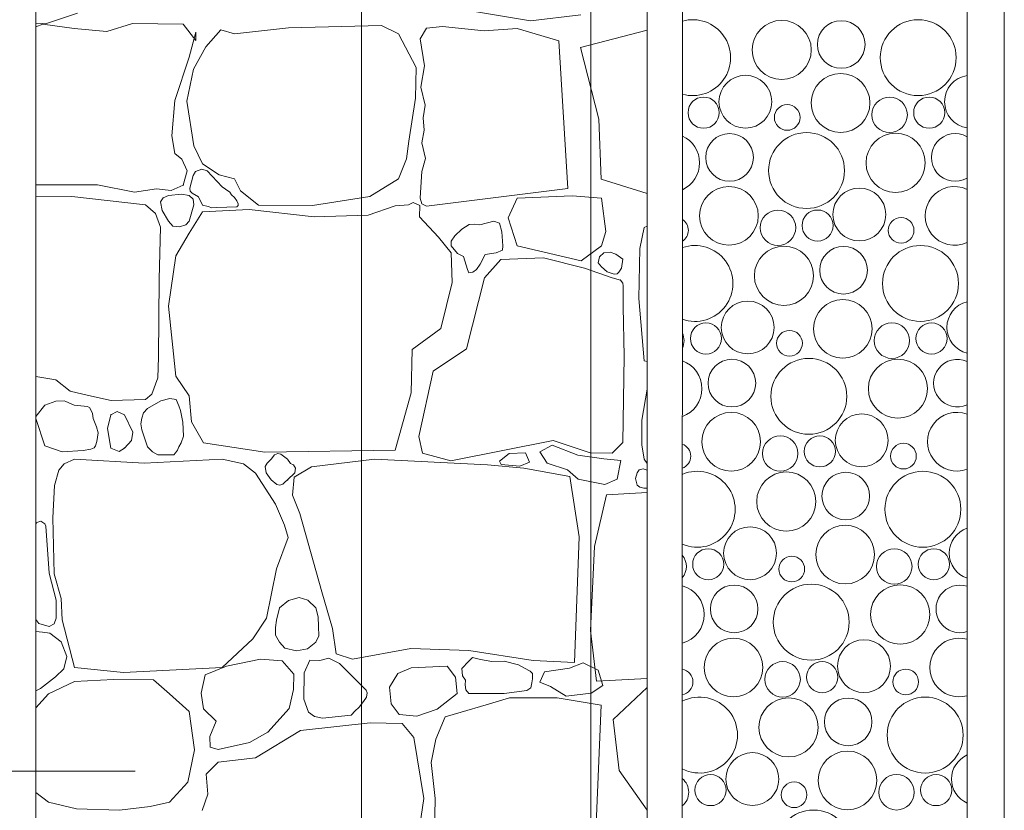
# Model space of a CAD drawing. Header units: millimetres. Extents: x -573548 to 674770, y -210017 to -47794.
# Tile 182 of 234: x 117026 to 118613, y -103779 to -102504. Entities that reach past the tile are written whole.
import ezdxf
from ezdxf.enums import TextEntityAlignment as Align

# ---------------------------------------------------------------- set-up
doc = ezdxf.new("R2010")
doc.units = ezdxf.units.MM
for name, color, linetype, lineweight in [('A.02 RZUT PIWNICY_is$0$_HATCH_Nr_pióra__18', 8, 'Continuous', 9), ('A.02 RZUT PIWNICY_is$0$HATCH_Nr_pióra__18', 8, 'Continuous', 9), ('A.02 RZUT PIWNICY_is$0$OBRYS PARTERU#1_Nr_pióra__1', 8, 'Continuous', 9), ('A.02 RZUT PIWNICY_is$0$opaska_Nr_pióra__1', 8, 'Continuous', 9), ('A.02 RZUT PIWNICY_is$0$opisy inne_Nr_pióra__1', 8, 'Continuous', 9), ('A.02 RZUT PIWNICY_is$0$Structural - Bearing_Nr_pióra__21', 8, 'Continuous', 9), ('A.02 RZUT PIWNICY_is$0$Structural - Grid', 8, 'Continuous', 9), ('A.02 RZUT PIWNICY_is$0$Structural - Grid_Nr_pióra__17', 8, 'Continuous', 9), ('A.02 RZUT PIWNICY_is$0$WIDOK2_Nr_pióra__251', 8, 'Continuous', 9)]:
    doc.layers.add(name, color=color, linetype=linetype, lineweight=lineweight)
doc.styles.add('A.02 RZUT PIWNICY_is$0$STYL_AUTOMATYCZNY_1', font='arial.ttf')

# ---------------------------------------------------------------- blocks, each defined once
blk = doc.blocks.new('*X48618')
at = {"layer": 'A.02 RZUT PIWNICY_is$0$HATCH_Nr_pióra__18'}
for centre, radius in [((118824.3, -102553.2), 47.7), ((118920.3, -102544.4), 38.4), ((119044.4, -102565.6), 61.2), ((118765.8, -102636.6), 42.6), ((118919.3, -102638.7), 47.3), ((118698.5, -102654.3), 25.1), ((118998.3, -102657.8), 28.6), ((119062.2, -102654.3), 25.1), ((118833.2, -102662), 20.7), ((118740.3, -102726.4), 38.4), ((118864.4, -102747.6), 61.2), ((119008, -102735.2), 47.7), ((118739.3, -102820.7), 47.3), ((118949.5, -102818.5), 42.6), ((118818.3, -102839.8), 28.6), ((118882.2, -102836.3), 25.1), ((119016.9, -102844), 20.7), ((118828, -102917.2), 47.7), ((118924, -102908.3), 38.4), ((119048.1, -102929.6), 61.2), ((118923, -103002.7), 47.3), ((118769.5, -103000.5), 42.6), ((118702.2, -103018.3), 25.1), ((119002, -103021.8), 28.6), ((119065.9, -103018.3), 25.1), ((118836.9, -103026), 20.7), ((118868.1, -103111.6), 61.2), ((118744, -103090.3), 38.4), ((119011.7, -103099.2), 47.7), ((118743, -103184.7), 47.3), ((118953.3, -103182.5), 42.6), ((118822, -103203.8), 28.6), ((118885.9, -103200.3), 25.1), ((119020.6, -103208), 20.7), ((118831.7, -103281.2), 47.7), ((118927.7, -103272.3), 38.4), ((119051.9, -103293.6), 61.2), ((118926.7, -103366.7), 47.3), ((118773.3, -103364.5), 42.6), ((118705.9, -103382.3), 25.1), ((119005.8, -103385.8), 28.6), ((119069.6, -103382.3), 25.1), ((118840.6, -103390), 20.7), ((118747.7, -103454.3), 38.4), ((118871.9, -103475.6), 61.2), ((119015.4, -103463.2), 47.7), ((118746.7, -103548.7), 47.3), ((118957, -103546.5), 42.6), ((118825.8, -103567.8), 28.6), ((118889.6, -103564.3), 25.1), ((119024.3, -103572), 20.7), ((118835.4, -103645.2), 47.7), ((118931.5, -103636.3), 38.4), ((119055.6, -103657.6), 61.2), ((118777, -103728.5), 42.6), ((118930.4, -103730.7), 47.3), ((118709.6, -103746.3), 25.1), ((118844.3, -103753.9), 20.7), ((119009.5, -103749.8), 28.6), ((119073.3, -103746.3), 25.1), ((118875.6, -103839.6), 61.2)]:
    blk.add_circle(centre, radius, dxfattribs=at)
for centre, radius, start, end in [((118680.7, -102565.6), 61.2, 254.4981, 105.457), ((119129.5, -102636.6), 42.6, 98.5222, 261.4778), ((118644.3, -102735.2), 47.7, 294.8057, 65.1495), ((119104, -102726.4), 38.4, 59.9646, 300.0354), ((119103, -102820.7), 47.3, 64.7006, 295.2994), ((118653.2, -102844), 20.7, 302.3729, 57.5823), ((118684.4, -102929.6), 61.2, 250.7216, 109.2336), ((119133.3, -103000.5), 42.6, 103.6108, 256.3892), ((118638.3, -103021.8), 28.6, 334.808, 25.1471), ((118648, -103099.2), 47.7, 289.8052, 70.1499), ((119107.7, -103090.3), 38.4, 66.1796, 293.8204), ((119106.7, -103184.7), 47.3, 69.5752, 290.4248), ((118656.9, -103208), 20.7, 290.4373, 69.5178), ((118688.1, -103293.6), 61.2, 246.8558, 113.0993), ((119137, -103364.5), 42.6, 108.8116, 251.1884), ((118642, -103385.8), 28.6, 320.3656, 39.5895), ((119111.5, -103454.3), 38.4, 72.1091, 287.8909), ((118651.7, -103463.2), 47.7, 284.9579, 74.9972), ((119110.4, -103548.7), 47.3, 74.2996, 285.7004), ((118660.6, -103572), 20.7, 279.3785, 80.5767), ((118691.9, -103657.6), 61.2, 242.8751, 117.08), ((119140.7, -103728.5), 42.6, 114.1791, 245.8209), ((118645.8, -103749.8), 28.6, 309.45, 50.5051)]:
    blk.add_arc(centre, radius, start, end, dxfattribs=at)
blk = doc.blocks.new('A.02 RZUT PIWNICY_is$0$Wypełnienie_12_1')
at = {"layer": 'A.02 RZUT PIWNICY_is$0$HATCH_Nr_pióra__18'}
blk.add_blockref('*X48618', (0, 0), dxfattribs=at)
blk = doc.blocks.new('*X48622')
at = {"layer": 'A.02 RZUT PIWNICY_is$0$_HATCH_Nr_pióra__18'}
for p, q in [((117688.9, -102494.1), (117638.9, -102510.6)), ((118325.8, -102490.8), (118419.1, -102506.4)), ((117638.9, -102510.6), (117621.8, -102509.9)), ((117777.6, -102510.6), (117736.4, -102523.4)), ((117859.4, -102511.8), (117777.6, -102510.6)), ((118419.1, -102506.4), (118500.6, -102496.7)), ((117633.2, -102511.8), (117621.8, -102516.1)), ((117683.5, -102518.4), (117633.2, -102511.8)), ((117736.4, -102523.4), (117683.5, -102518.4)), ((117879.6, -102537.8), (117859.4, -102511.8)), ((117868.9, -102564.6), (117880, -102524.6)), ((117880, -102524.6), (117879.6, -102537.8)), ((117920, -102520.9), (117896.1, -102548.1)), ((117942.3, -102527.1), (117920, -102520.9)), ((118029.4, -102517.6), (117942.3, -102527.1)), ((118178.9, -102513.9), (118029.4, -102517.6)), ((118206.5, -102527.1), (118178.9, -102513.9)), ((118235, -102581.6), (118206.5, -102527.1)), ((118251.5, -102518), (118241.5, -102535.5)), ((118277.5, -102515.4), (118251.5, -102518)), ((118344.8, -102522.5), (118277.5, -102515.4)), ((118397.7, -102518.4), (118344.8, -102522.5)), ((118465.2, -102538.6), (118397.7, -102518.4)), ((118500, -102549.1), (118607.3, -102521.1)), ((118241.5, -102535.5), (118248.2, -102578.9)), ((118479.6, -102776.4), (118465.2, -102538.6)), ((117896.1, -102548.1), (117876.3, -102584)), ((118529.5, -102664.8), (118500, -102549.1)), ((117846.2, -102634.8), (117868.9, -102564.6)), ((117876.3, -102584), (117865.1, -102635.6)), ((118233.8, -102631.1), (118235, -102581.6)), ((118248.2, -102578.9), (118242.7, -102613.1)), ((118242.7, -102613.1), (118249.4, -102642.3)), ((117841.2, -102691.4), (117846.2, -102634.8)), ((117865.1, -102635.6), (117876.7, -102707.9)), ((118223, -102700), (118233.8, -102631.1)), ((118249.4, -102642.3), (118246.1, -102662.5)), ((118246.1, -102662.5), (118248, -102682.3)), ((118533.3, -102761.5), (118529.5, -102664.8)), ((118248, -102682.3), (118244.4, -102703)), ((117845.7, -102720.3), (117841.2, -102691.4)), ((118219.7, -102728.9), (118223, -102700)), ((117876.7, -102707.9), (117890.7, -102736.8)), ((118244.4, -102703), (118250, -102728.4)), ((117857.3, -102729.4), (117845.7, -102720.3)), ((117866, -102748.3), (117857.3, -102729.4)), ((118206.5, -102761.1), (118219.7, -102728.9)), ((118250, -102728.4), (118244.2, -102749)), ((117859.4, -102771), (117866, -102748.3)), ((117879.3, -102749.2), (117875.6, -102755.4)), ((117889.4, -102745.6), (117879.3, -102749.2)), ((117898.1, -102748.3), (117889.4, -102745.6)), ((117890.7, -102736.8), (117917.6, -102754.5)), ((117922.4, -102773.8), (117898.1, -102748.3)), ((118244.2, -102749), (118242.4, -102774.3)), ((117875.6, -102755.4), (117870.4, -102776)), ((117917.6, -102754.5), (117942.3, -102761.1)), ((117942.3, -102761.1), (117951.8, -102780.5)), ((118160.3, -102789.6), (118206.5, -102761.1)), ((118607.3, -102784.8), (118533.3, -102761.5)), ((117621.8, -102770.8), (117721.1, -102770.6)), ((117721.1, -102770.6), (117780.9, -102782.2)), ((117780.9, -102782.2), (117816.4, -102777.2)), ((117816.4, -102777.2), (117840, -102779.7)), ((117840, -102779.7), (117859.4, -102771)), ((117870.4, -102776), (117870.7, -102781)), ((117870.7, -102781), (117873.9, -102783.9)), ((117927.5, -102777.6), (117922.4, -102773.8)), ((117934.7, -102782.2), (117927.5, -102777.6)), ((117951.8, -102780.5), (117981.1, -102803.2)), ((118242.4, -102774.3), (118241.5, -102792)), ((118251.5, -102804.9), (118479.6, -102776.4)), ((117679.8, -102789.6), (117621.8, -102789.9)), ((117798.7, -102802.8), (117679.8, -102789.6)), ((117827.3, -102791.4), (117822.7, -102798)), ((117835.8, -102788), (117827.3, -102791.4)), ((117856.8, -102785.8), (117835.8, -102788)), ((117869.3, -102788), (117856.8, -102785.8)), ((117875.3, -102793.6), (117869.3, -102788)), ((117873.9, -102783.9), (117884, -102790)), ((117876.8, -102802.6), (117875.3, -102793.6)), ((117884, -102790), (117890.5, -102803.4)), ((117937.2, -102786.8), (117934.7, -102782.2)), ((117942.4, -102791.2), (117937.2, -102786.8)), ((117946.1, -102796.5), (117942.4, -102791.2)), ((117948.2, -102801), (117946.1, -102796.5)), ((118067.8, -102804.1), (118160.3, -102789.6)), ((118241.5, -102792), (118244.4, -102801.3)), ((118397.7, -102792), (118383.3, -102823.6)), ((118486.6, -102788.6), (118397.7, -102792)), ((118533.9, -102792), (118486.6, -102788.6)), ((118540.6, -102845.6), (118533.9, -102792)), ((117814.6, -102816.9), (117798.7, -102802.8)), ((117822.7, -102798), (117825.6, -102812.1)), ((117825.6, -102812.1), (117835.8, -102829.2)), ((117869.3, -102829.2), (117876.8, -102802.6)), ((117890.5, -102803.4), (117899.8, -102805.3)), ((117965.9, -102810.3), (117890.7, -102814.4)), ((117899.8, -102805.3), (117905.4, -102807.6)), ((117905.4, -102807.6), (117913.6, -102807.1)), ((117913.6, -102807.1), (117945.9, -102806.2)), ((117945.9, -102806.2), (117948.3, -102804.2)), ((117948.3, -102804.2), (117948.2, -102801)), ((118070.7, -102822.2), (117965.9, -102810.3)), ((117981.1, -102803.2), (118067.8, -102804.1)), ((118201.2, -102804.5), (118157.8, -102819.3)), ((118222.9, -102803), (118201.2, -102804.5)), ((118230.3, -102799.2), (118222.9, -102803)), ((118240.9, -102803.7), (118230.3, -102799.2)), ((118240.4, -102822.2), (118240.9, -102803.7)), ((118244.4, -102801.3), (118251.5, -102804.9)), ((117823.1, -102838.6), (117814.6, -102816.9)), ((117890.7, -102814.4), (117869.3, -102848.7)), ((118157.8, -102819.3), (118070.7, -102822.2)), ((118270.9, -102854.8), (118240.4, -102822.2)), ((118383.3, -102823.6), (118397.7, -102868.7)), ((117820.9, -102922.7), (117823.1, -102838.6)), ((117835.8, -102829.2), (117842.6, -102837)), ((117842.6, -102837), (117853.4, -102838.1)), ((117853.4, -102838.1), (117863.5, -102834.9)), ((117863.5, -102834.9), (117869.3, -102829.2)), ((118308.5, -102841.9), (118297.3, -102853.1)), ((118320.6, -102834.3), (118308.5, -102841.9)), ((118328.4, -102834.2), (118320.6, -102834.3)), ((118337.8, -102835), (118328.4, -102834.2)), ((118360.2, -102829.2), (118337.8, -102835)), ((118369.5, -102832.4), (118360.2, -102829.2)), ((118373.2, -102846.3), (118369.5, -102832.4)), ((118602.8, -102839.6), (118595.6, -102873.1)), ((118607.3, -102837.5), (118602.8, -102839.6)), ((117869.3, -102848.7), (117847.8, -102885)), ((118291.6, -102880), (118270.9, -102854.8)), ((118297.3, -102853.1), (118291.5, -102861.7)), ((118374.7, -102869), (118373.2, -102846.3)), ((118533.9, -102868.7), (118540.6, -102845.6)), ((118291.5, -102861.7), (118291.6, -102868.7)), ((118291.6, -102868.7), (118301.4, -102881.4)), ((118363.8, -102880.1), (118374.3, -102875.8)), ((118374.3, -102875.8), (118374.7, -102869)), ((118397.7, -102868.7), (118500.8, -102893.2)), ((118500.8, -102893.2), (118533.9, -102868.7)), ((118595.6, -102873.1), (118594, -102954)), ((117847.8, -102885), (117835.8, -102966.3)), ((118293.2, -102928.3), (118291.6, -102880)), ((118301.4, -102881.4), (118311.4, -102886.4)), ((118311.4, -102886.4), (118317.6, -102906.9)), ((118338, -102898.7), (118346.1, -102883.1)), ((118371.6, -102890.8), (118345.2, -102920.5)), ((118346.1, -102883.1), (118363.8, -102880.1)), ((118440.2, -102888.3), (118371.6, -102890.8)), ((118506.2, -102905.2), (118440.2, -102888.3)), ((118528.7, -102896.6), (118530.4, -102886.9)), ((118530.4, -102886.9), (118537.7, -102880.2)), ((118537.7, -102880.2), (118547.7, -102879)), ((118547.7, -102879), (118556.9, -102882.2)), ((118556.9, -102882.2), (118568, -102890.7)), ((118568, -102890.7), (118566.1, -102904.9)), ((118317.6, -102906.9), (118319.8, -102912.3)), ((118326.4, -102911.5), (118332.1, -102907)), ((118332.1, -102907), (118338, -102898.7)), ((118550.8, -102920.5), (118506.2, -102905.2)), ((118533.9, -102902.9), (118528.7, -102896.6)), ((118543, -102910.7), (118533.9, -102902.9)), ((118566.1, -102904.9), (118561.8, -102911.2)), ((117819.6, -103048.2), (117820.9, -102922.7)), ((118345.2, -102920.5), (118316.3, -103035.2)), ((118319.8, -102912.3), (118326.4, -102911.5)), ((118554.2, -102914.6), (118543, -102910.7)), ((118564.2, -102924.2), (118550.8, -102920.5)), ((118559.2, -102914), (118554.2, -102914.6)), ((118561.8, -102911.2), (118559.2, -102914)), ((118568.4, -102929.3), (118564.2, -102924.2)), ((118274.6, -103002.2), (118293.2, -102928.3)), ((118568.6, -102933.3), (118568.4, -102929.3)), ((118569, -102967.1), (118568.6, -102933.3)), ((118594, -102954), (118602.8, -103054.3)), ((117835.8, -102966.3), (117847.4, -103079)), ((118570.6, -103046.8), (118569, -102967.1)), ((118228.8, -103036.1), (118274.6, -103002.2)), ((118316.3, -103035.2), (118262.7, -103071.1)), ((117818.8, -103081.8), (117819.6, -103048.2)), ((118227.2, -103105.8), (118228.8, -103036.1)), ((118568.1, -103185.9), (118570.6, -103046.8)), ((118602.8, -103054.3), (118607.3, -103055.3)), ((117621.8, -103079.5), (117654.2, -103085)), ((117808.8, -103108), (117818.8, -103081.8)), ((117847.4, -103079), (117868.9, -103110.8)), ((118262.7, -103071.1), (118239.1, -103176.4)), ((117654.2, -103085), (117677.1, -103103.2)), ((117677.1, -103103.2), (117706.8, -103110.1)), ((117706.8, -103110.1), (117743.5, -103118.4)), ((117798.7, -103116.6), (117808.8, -103108)), ((117868.9, -103110.8), (117873, -103152.5)), ((118201.2, -103198.3), (118227.2, -103105.8)), ((118607.3, -103100), (118598.6, -103150.2)), ((117636.5, -103125.6), (117621.8, -103144.2)), ((117654.1, -103119.6), (117636.5, -103125.6)), ((117667.4, -103118.6), (117654.1, -103119.6)), ((117670.3, -103119.9), (117667.4, -103118.6)), ((117683.5, -103125.6), (117670.3, -103119.9)), ((117705.1, -103128.1), (117683.5, -103125.6)), ((117709.1, -103130.2), (117705.1, -103128.1)), ((117713, -103139.3), (117709.1, -103130.2)), ((117743.5, -103118.4), (117798.7, -103116.6)), ((117823.2, -103118.6), (117802, -103131)), ((117837.8, -103115.3), (117823.2, -103118.6)), ((117848.1, -103116.7), (117837.8, -103115.3)), ((117852.3, -103126.9), (117848.1, -103116.7)), ((117855.3, -103134.6), (117852.3, -103126.9)), ((117714.5, -103147.1), (117713, -103139.3)), ((117743, -103141.3), (117737.6, -103163.2)), ((117753.1, -103135.9), (117743, -103141.3)), ((117764.8, -103141.3), (117753.1, -103135.9)), ((117778, -103169.4), (117764.8, -103141.3)), ((117795.2, -103138.1), (117792.6, -103147)), ((117802, -103131), (117795.2, -103138.1)), ((117858.8, -103153.4), (117855.3, -103134.6)), ((117621.8, -103147.1), (117636.5, -103191.3)), ((117719.7, -103160.6), (117714.5, -103147.1)), ((117722.3, -103170.6), (117719.7, -103160.6)), ((117792.6, -103147), (117791.3, -103155.8)), ((117791.3, -103155.8), (117792.9, -103165.7)), ((117859.8, -103175.6), (117858.8, -103153.4)), ((117873, -103152.5), (117892.4, -103186.3)), ((118598.6, -103150.2), (118599.1, -103189.9)), ((117720.1, -103184.6), (117722.3, -103170.6)), ((117737.6, -103163.2), (117743, -103195)), ((117776, -103182.6), (117778, -103169.4)), ((117792.9, -103165.7), (117802, -103192.9)), ((117856, -103186.5), (117859.8, -103175.6)), ((118239.1, -103176.4), (118245.3, -103203.2)), ((117636.5, -103191.3), (117664.5, -103200.8)), ((117716.1, -103194.4), (117717.8, -103191.3)), ((117717.8, -103191.3), (117720.1, -103184.6)), ((117764.8, -103195), (117776, -103182.6)), ((117802, -103192.9), (117809.7, -103201.2)), ((117850.3, -103198.4), (117852.3, -103192.9)), ((117852.3, -103192.9), (117856, -103186.5)), ((117892.4, -103186.3), (117991, -103201.6)), ((118290.7, -103215.6), (118455.9, -103182.6)), ((118454.3, -103190.5), (118434.2, -103200.8)), ((118495.6, -103206.2), (118454.3, -103190.5)), ((118455.9, -103182.6), (118515.3, -103202.4)), ((118550.8, -103203.2), (118568.1, -103185.9)), ((118599.1, -103189.9), (118602.4, -103213.1)), ((117664.5, -103200.8), (117698.4, -103198.7)), ((117698.4, -103198.7), (117710.3, -103196.6)), ((117710.3, -103196.6), (117716.1, -103194.4)), ((117743, -103195), (117756, -103200.4)), ((117756, -103200.4), (117764.8, -103195)), ((117809.7, -103201.2), (117818.4, -103205.9)), ((117818.4, -103205.9), (117830.8, -103206.1)), ((117830.8, -103206.1), (117844.5, -103205.8)), ((117844.5, -103205.8), (117847.3, -103202.4)), ((117847.3, -103202.4), (117850.3, -103198.4)), ((117991, -103201.6), (118201.2, -103198.3)), ((118006.5, -103206.1), (118001, -103213.1)), ((118011.8, -103203.8), (118006.5, -103206.1)), ((118017.1, -103204.9), (118011.8, -103203.8)), ((118027.8, -103213.1), (118017.1, -103204.9)), ((118245.3, -103203.2), (118290.7, -103215.6)), ((118369.5, -103216), (118384.7, -103203.7)), ((118384.7, -103203.7), (118411.2, -103202.8)), ((118411.2, -103202.8), (118418, -103217.5)), ((118434.2, -103200.8), (118446, -103219.4)), ((118537.8, -103212.1), (118495.6, -103206.2)), ((118515.3, -103202.4), (118550.8, -103203.2)), ((117667.8, -103220.6), (117659.2, -103230.5)), ((117684.3, -103213.1), (117667.8, -103220.6)), ((117796.6, -103219.3), (117684.3, -103213.1)), ((117922.4, -103213.1), (117796.6, -103219.3)), ((117956.8, -103220.6), (117922.4, -103213.1)), ((117975.8, -103235.4), (117956.8, -103220.6)), ((117995, -103219.3), (117991.5, -103224.7)), ((117991.5, -103224.7), (117993.3, -103235.1)), ((118001, -103213.1), (117995, -103219.3)), ((118032.4, -103219.7), (118027.8, -103213.1)), ((118037.3, -103222.2), (118032.4, -103219.7)), ((118040.4, -103227.5), (118037.3, -103222.2)), ((118066.2, -103225.1), (118038.5, -103241.6)), ((118168.1, -103213.1), (118066.2, -103225.1)), ((118350.2, -103222.2), (118168.1, -103213.1)), ((118408.4, -103227.6), (118350.2, -103222.2)), ((118371.9, -103221.4), (118369.5, -103216)), ((118401.9, -103223.9), (118371.9, -103221.4)), ((118418, -103217.5), (118401.9, -103223.9)), ((118446, -103219.4), (118478.9, -103230.2)), ((118565.2, -103215), (118537.8, -103212.1)), ((118558.9, -103245), (118565.2, -103215)), ((118602.4, -103213.1), (118607.3, -103219.9)), ((117659.2, -103230.5), (117652.1, -103255.3)), ((118008.4, -103285.4), (117975.8, -103235.4)), ((117993.3, -103235.1), (118001, -103246.2)), ((118027.8, -103246.2), (118039.6, -103234.7)), ((118038.5, -103241.6), (118035.6, -103270.9)), ((118039.6, -103234.7), (118040.4, -103227.5)), ((118483, -103240.7), (118408.4, -103227.6)), ((118478.9, -103230.2), (118496.1, -103245)), ((118498, -103337.8), (118483, -103240.7)), ((118591.5, -103234.8), (118588.7, -103244)), ((118594.3, -103229.8), (118591.5, -103234.8)), ((118601, -103228.6), (118594.3, -103229.8)), ((118607.3, -103230.6), (118601, -103228.6)), ((117652.1, -103255.3), (117649.3, -103307.3)), ((118001, -103246.2), (118010.3, -103253.5)), ((118010.3, -103253.5), (118015, -103254.9)), ((118015, -103254.9), (118019.9, -103253.4)), ((118019.9, -103253.4), (118023.3, -103249.9)), ((118023.3, -103249.9), (118027.8, -103246.2)), ((118496.1, -103245), (118539.2, -103253.8)), ((118539.2, -103253.8), (118558.9, -103245)), ((118588.7, -103244), (118591.5, -103255)), ((118591.5, -103255), (118595.5, -103258)), ((118035.6, -103270.9), (118047.4, -103300.2)), ((118541.8, -103270.5), (118522.4, -103353.4)), ((118607.3, -103266.5), (118541.8, -103270.5)), ((118595.5, -103258), (118602.2, -103259.5)), ((118602.2, -103259.5), (118607.3, -103259.8)), ((118022.8, -103319.2), (118008.4, -103285.4)), ((118047.4, -103300.2), (118083.1, -103426.6)), ((117623.5, -103315.1), (117621.8, -103318.2)), ((117630.1, -103312.7), (117623.5, -103315.1)), ((117636.4, -103316.9), (117630.1, -103312.7)), ((117638.1, -103320.9), (117636.4, -103316.9)), ((117643.4, -103396.6), (117638.1, -103320.9)), ((117649.3, -103307.3), (117651.3, -103397.7)), ((118028.6, -103339.1), (118022.8, -103319.2)), ((118009.6, -103389.8), (118028.6, -103339.1)), ((118490.1, -103540.5), (118498, -103337.8)), ((118522.4, -103353.4), (118515.9, -103489.1)), ((117654.7, -103440), (117643.4, -103396.6)), ((117651.3, -103397.7), (117662.5, -103437.3)), ((117993.9, -103469.1), (118009.6, -103389.8)), ((117621.8, -103414.9), (117621.9, -103415.4)), ((117621.9, -103415.4), (117621.8, -103415.8)), ((118083.1, -103426.6), (118100.4, -103486)), ((117654.5, -103469.1), (117654.7, -103440)), ((117662.5, -103437.3), (117664.5, -103471.6)), ((118029.4, -103440.7), (118014.8, -103452.7)), ((118046.4, -103435.9), (118029.4, -103440.7)), ((118060.2, -103440), (118046.4, -103435.9)), ((118073.5, -103452.7), (118060.2, -103440)), ((118014.8, -103452.7), (118010.1, -103472.2)), ((118077.3, -103467), (118073.5, -103452.7)), ((117621.8, -103471.1), (117626.5, -103477.6)), ((117626.5, -103477.6), (117643.1, -103482.8)), ((117643.1, -103482.8), (117651.6, -103478.4)), ((117651.6, -103478.4), (117654.5, -103469.1)), ((117664.5, -103471.6), (117684.3, -103548.8)), ((117971.6, -103502.5), (117993.9, -103469.1)), ((118010.1, -103472.2), (118008.2, -103484.2)), ((118077.8, -103482.6), (118077.3, -103467)), ((117632.7, -103491.8), (117621.8, -103490.5)), ((117644.4, -103493.6), (117632.7, -103491.8)), ((117662.8, -103507.5), (117644.4, -103493.6)), ((118008.2, -103484.2), (118008, -103496.7)), ((118077.9, -103497.6), (118077.8, -103482.6)), ((118100.4, -103486), (118106.2, -103526.9)), ((118515.9, -103489.1), (118525.9, -103570.8)), ((117671.7, -103530.8), (117662.8, -103507.5)), ((117922.4, -103548.8), (117971.6, -103502.5)), ((118008, -103496.7), (118014.8, -103507.9)), ((118014.8, -103507.9), (118023.5, -103517.3)), ((118059.8, -103518.4), (118073.5, -103507.9)), ((118073.5, -103507.9), (118077.9, -103497.6)), ((118023.5, -103517.3), (118042.1, -103521.9)), ((118042.1, -103521.9), (118059.8, -103518.4)), ((118106.2, -103526.9), (118132.2, -103535.5)), ((118132.2, -103535.5), (118226.3, -103518.2)), ((118226.3, -103518.2), (118320, -103521.5)), ((118320, -103521.5), (118423.7, -103537.2)), ((117667, -103550.9), (117671.7, -103530.8)), ((117984, -103535.1), (117929.1, -103546.7)), ((118019.1, -103538), (117984, -103535.1)), ((118037.7, -103559.5), (118019.1, -103538)), ((118063.7, -103536.8), (118054.4, -103557.4)), ((118079.9, -103537.3), (118063.7, -103536.8)), ((118094.3, -103533.6), (118079.9, -103537.3)), ((118111.6, -103542.1), (118094.3, -103533.6)), ((118154.5, -103585.1), (118111.6, -103542.1)), ((118320, -103538.4), (118308.5, -103550.4)), ((118326, -103532.8), (118320, -103538.4)), ((118339, -103535.8), (118326, -103532.8)), ((118356.8, -103538.8), (118339, -103535.8)), ((118377, -103538.4), (118356.8, -103538.8)), ((118399.9, -103544.5), (118377, -103538.4)), ((118423.7, -103537.2), (118490.1, -103540.5)), ((118482.4, -103549.9), (118504.1, -103540.9)), ((118504.1, -103540.9), (118528.2, -103552.9)), ((117653.7, -103563.9), (117667, -103550.9)), ((117684.3, -103548.8), (117763.2, -103557)), ((117763.2, -103557), (117922.4, -103548.8)), ((117929.1, -103546.7), (117894.9, -103560.3)), ((118054.4, -103557.4), (118053.8, -103599.9)), ((118205.7, -103558.2), (118191.9, -103580.6)), ((118227.2, -103549.2), (118205.7, -103558.2)), ((118285, -103546.7), (118227.2, -103549.2)), ((118298.6, -103564.4), (118285, -103546.7)), ((118308.5, -103550.4), (118309.5, -103562.2)), ((118409.7, -103549.9), (118399.9, -103544.5)), ((118419, -103554.5), (118409.7, -103549.9)), ((118422.5, -103558.3), (118419, -103554.5)), ((118422.6, -103566.9), (118422.5, -103558.3)), ((118434.3, -103572.2), (118442.1, -103555.9)), ((118442.1, -103555.9), (118482.4, -103549.9)), ((118528.2, -103552.9), (118536, -103577.6)), ((117629.3, -103582.7), (117653.7, -103563.9)), ((117684.3, -103571.5), (117642.2, -103590.9)), ((117747.1, -103568.2), (117684.3, -103571.5)), ((117811.5, -103568.6), (117747.1, -103568.2)), ((117837.1, -103590.9), (117811.5, -103568.6)), ((117894.9, -103560.3), (117888.6, -103590.2)), ((118037.3, -103584.3), (118037.7, -103559.5)), ((118300.9, -103590.4), (118298.6, -103564.4)), ((118309.5, -103562.2), (118314.3, -103569.2)), ((118314.3, -103569.2), (118314.1, -103576.4)), ((118419.8, -103581.6), (118421.7, -103573.5)), ((118421.7, -103573.5), (118422.6, -103566.9)), ((118451.7, -103579.4), (118434.3, -103572.2)), ((118525.9, -103570.8), (118607.3, -103566.6)), ((117621.8, -103586.2), (117629.3, -103582.7)), ((117642.2, -103590.9), (117621.8, -103613.9)), ((117869.3, -103619.8), (117837.1, -103590.9)), ((117888.6, -103590.2), (117892, -103615.2)), ((118030.1, -103614.9), (118037.3, -103584.3)), ((118156.1, -103589.4), (118154.5, -103585.1)), ((118155.1, -103596.5), (118156.1, -103589.4)), ((118191.9, -103580.6), (118194.6, -103607.4)), ((118268.9, -103616), (118300.9, -103590.4)), ((118314.1, -103576.4), (118315, -103584.9)), ((118315, -103584.9), (118320, -103590.4)), ((118320, -103590.4), (118377, -103590.4)), ((118377, -103590.4), (118413.3, -103586)), ((118413.3, -103586), (118419.8, -103581.6)), ((118477, -103595.1), (118451.7, -103579.4)), ((118517.3, -103590.2), (118477, -103595.1)), ((118536, -103577.6), (118517.3, -103590.2)), ((118607.3, -103580.8), (118552.7, -103632.7)), ((118053.8, -103599.9), (118061.3, -103620.8)), ((118143.4, -103612.7), (118150.3, -103603.5)), ((118150.3, -103603.5), (118155.1, -103596.5)), ((118385.7, -103597.5), (118347.7, -103609)), ((118424.1, -103597.5), (118385.7, -103597.5)), ((118462.5, -103597.5), (118424.1, -103597.5)), ((118533.4, -103609.2), (118462.5, -103597.5)), ((117877.9, -103681.3), (117869.3, -103619.8)), ((117892, -103615.2), (117912.6, -103635.4)), ((117996, -103652.8), (118030.1, -103614.9)), ((118061.3, -103620.8), (118070.9, -103627.8)), ((118130.2, -103625.7), (118136.5, -103618.6)), ((118136.4, -103618.9), (118143.4, -103612.7)), ((118194.6, -103607.4), (118207.8, -103624.3)), ((118236.2, -103627.2), (118268.9, -103616)), ((118307.7, -103620.6), (118282, -103628.3)), ((118347.7, -103609), (118307.7, -103620.6)), ((118524, -103825.3), (118533.4, -103609.2)), ((117912.6, -103635.4), (117902.3, -103659.8)), ((118160.7, -103637.9), (118048.4, -103650.3)), ((118070.9, -103627.8), (118083.9, -103630.1)), ((118083.9, -103630.1), (118130.2, -103625.7)), ((118212.3, -103638.7), (118160.7, -103637.9)), ((118207.8, -103624.3), (118236.2, -103627.2)), ((118282, -103628.3), (118266.9, -103664.1)), ((118552.7, -103632.7), (118562.5, -103714.5)), ((117966.3, -103669.7), (117996, -103652.8)), ((118048.4, -103650.3), (117976.2, -103694.1)), ((118231.3, -103661.7), (118212.3, -103638.7)), ((117902.3, -103659.8), (117902.7, -103677.1)), ((117915.9, -103680.8), (117966.3, -103669.7)), ((118247.4, -103760.1), (118231.3, -103661.7)), ((118266.9, -103664.1), (118259.4, -103701.8)), ((117866.8, -103733.7), (117877.9, -103681.3)), ((117902.7, -103677.1), (117915.9, -103680.8)), ((117915.9, -103701.1), (117896.5, -103720.9)), ((117976.2, -103694.1), (117915.9, -103701.1)), ((118259.4, -103701.8), (118265.9, -103759.8)), ((118562.5, -103714.5), (118607.3, -103778.6)), ((117837.1, -103765.9), (117866.8, -103733.7)), ((117896.5, -103720.9), (117899.4, -103753.1)), ((117621.8, -103750.3), (117642.2, -103765.9)), ((117899.4, -103753.1), (117889.9, -103779.1)), ((118232.9, -103854.2), (118247.4, -103760.1)), ((118265.9, -103759.8), (118264.3, -103840.6)), ((117642.2, -103765.9), (117687.2, -103776.6)), ((117687.2, -103776.6), (117757, -103778.7)), ((117757, -103778.7), (117806.1, -103772.9)), ((117806.1, -103772.9), (117837.1, -103765.9))]:
    blk.add_line(p, q, dxfattribs=at)
for p in [(117859.4, -102771), (118564.2, -102924.2), (117743, -103141.3), (117764.8, -103195), (118027.8, -103246.2)]:
    blk.add_point(p, dxfattribs=at)
blk = doc.blocks.new('A.02 RZUT PIWNICY_is$0$Wypełnienie_14_1')
at = {"layer": 'A.02 RZUT PIWNICY_is$0$_HATCH_Nr_pióra__18'}
blk.add_blockref('*X48622', (0, 0), dxfattribs=at)
blk = doc.blocks.new('A.02 RZUT PIWNICY_is$0$Standardowy znacznik osi_2')
at = {"layer": 'A.02 RZUT PIWNICY_is$0$Structural - Grid_Nr_pióra__17'}
blk.add_line((1000, 0), (17853.1, 0), dxfattribs=at)
at = {"layer": 'A.02 RZUT PIWNICY_is$0$Structural - Grid_Nr_pióra__17', "style": 'A.02 RZUT PIWNICY_is$0$STYL_AUTOMATYCZNY_1'}
for tag, p in [('AC_MarkerText_1_0', (5, -80)), ('AC_MarkerText_1_1', (19358.1, -80))]:
    blk.add_attdef(tag, text='', height=350, rotation=270, dxfattribs=at).set_placement(p, align=Align.TOP_CENTER)
blk = doc.blocks.new('A.02 RZUT PIWNICY_is')
at = {"layer": 'A.02 RZUT PIWNICY_is$0$OBRYS PARTERU#1_Nr_pióra__1'}
blk.add_lwpolyline([(87547.3, -93022.2), (87547.3, -93622.2), (80856, -93622.2), (80856, -97482.2), (80306.7, -97482.2), (80306.7, -101132.2), (82397.3, -101132.2), (82397.3, -105082.2), (87537.3, -105082.2), (87537.3, -105471.8), (106939.7, -105472.5), (118516.4, -105372.5), (118516.4, -93022.2)], close=True, dxfattribs=at)
at = {"layer": 'A.02 RZUT PIWNICY_is$0$opaska_Nr_pióra__1'}
for points in [[(106116.8, -106089.1), (108405.1, -106084.9), (119123.2, -105992.6), (119123.2, -100037.1)], [(106120.4, -106149.1), (108405.4, -106144.9), (119183.2, -106052.1), (119183.2, -100037.1)]]:
    blk.add_lwpolyline(points, dxfattribs=at)
at = {"layer": 'A.02 RZUT PIWNICY_is$0$opisy inne_Nr_pióra__1'}
blk.add_lwpolyline([(116661.8, -103715.8), (117583.8, -103715.8), (117781.8, -103715.8)], dxfattribs=at)
at = {"layer": 'A.02 RZUT PIWNICY_is$0$Structural - Bearing_Nr_pióra__21'}
blk.add_line((118607.3, -105477.2), (118607.3, -92877.8), dxfattribs=at)
blk.add_lwpolyline([(117621.8, -93967.8), (114233.3, -93967.8), (114233.3, -104498.1), (117621.8, -104498.1)], close=True, dxfattribs=at)
at = {"layer": 'A.02 RZUT PIWNICY_is$0$WIDOK2_Nr_pióra__251'}
blk.add_line((118665.4, -100037.1), (118663.2, -105566.7), dxfattribs=at)
at = {"layer": 'A.02 RZUT PIWNICY_is$0$_HATCH_Nr_pióra__18'}
blk.add_blockref('A.02 RZUT PIWNICY_is$0$Wypełnienie_14_1', (0, 0), dxfattribs=at)
at = {"layer": 'A.02 RZUT PIWNICY_is$0$HATCH_Nr_pióra__18'}
blk.add_blockref('A.02 RZUT PIWNICY_is$0$Wypełnienie_12_1', (0, 0), dxfattribs=at)
at = {"layer": 'A.02 RZUT PIWNICY_is$0$Structural - Grid', "zscale": 1000, "rotation": 90}
blk.add_blockref('A.02 RZUT PIWNICY_is$0$Standardowy znacznik osi_2', (118146.9, -108395.1), dxfattribs=at)

msp = doc.modelspace()

# ---------------------------------------------------------------- block references
at = {"ltscale": 10}
msp.add_blockref('A.02 RZUT PIWNICY_is', (-570.2, 0), dxfattribs=at)

doc.saveas('drawing.dxf')
